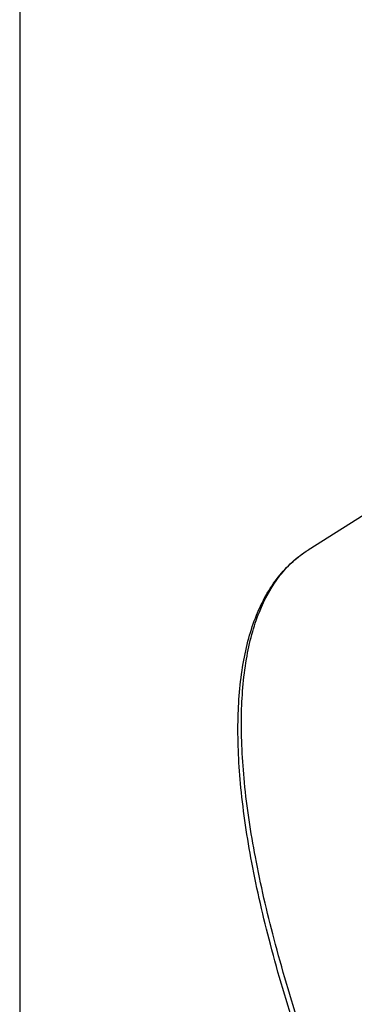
# Model space of a CAD drawing. Header units: millimetres. Extents: x 17 to 597, y 16 to 406.
# Tile 4 of 44: x 17 to 35, y 125 to 177. Entities that reach past the tile are written whole.
import ezdxf

# ---------------------------------------------------------------- set-up
doc = ezdxf.new("R2010")
doc.units = ezdxf.units.MM
doc.header["$LTSCALE"] = 32.67
doc.layers.get('0').update_dxf_attribs({"linetype": 'CONTINUOUS'})
doc.layers.add('CURVES', color=7, linetype='CONTINUOUS')

msp = doc.modelspace()

# ---------------------------------------------------------------- linework, layer by layer
at = {"color": 2, "linetype": 'Continuous'}
msp.add_line((17.193458, 395.911944), (17.193458, 15.911944), dxfattribs=at)
at = {"layer": 'CURVES', "color": 7, "linetype": 'Continuous'}
msp.add_line((38.594613, 152.964979), (32.444782, 149.099817), dxfattribs=at)
msp.add_open_spline([(54.194058, 81.576793), (51.733679, 84.930964), (47.060169, 91.82391), (41.857323, 100.771954), (38.161829, 108.020312), (35.714683, 113.320498), (33.595708, 118.469924), (31.830932, 123.405119), (30.441678, 128.065985), (29.444488, 132.397001), (28.851127, 136.349486), (28.670036, 139.881389), (28.875253, 142.540894), (29.281335, 144.406939), (29.801095, 145.982361), (30.559028, 147.37632), (31.572714, 148.475346), (32.145265, 148.911571), (32.444782, 149.099817)], degree=3, knots=[0, 0, 0, 0, 0.166926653, 0.33386603, 0.414996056, 0.493345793, 0.568065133, 0.638373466, 0.703581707, 0.763120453, 0.816578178, 0.863759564, 0.904778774, 0.923153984, 0.940254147, 0.97129711, 0.985804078, 1, 1, 1, 1], dxfattribs=at)
at = {"layer": 'CURVES', "color": 9, "linetype": 'Continuous'}
msp.add_open_spline([(54.493842, 81.68463), (52.023633, 85.052201), (47.330965, 91.972663), (42.1058, 100.95595), (38.39364, 108.2326), (35.935214, 113.552798), (33.80627, 118.720532), (32.033074, 123.671307), (30.637122, 128.343573), (29.634969, 132.679684), (29.0379, 136.627818), (28.852758, 140.141298), (29.050709, 142.774344), (29.44595, 144.608282), (29.945225, 146.132292), (30.666438, 147.469428), (31.626462, 148.513303), (32.164229, 148.923484), (32.444783, 149.099816)], degree=3, knots=[0, 0, 0, 0, 0.167911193, 0.335846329, 0.417458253, 0.496266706, 0.571409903, 0.642092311, 0.707605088, 0.767351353, 0.820879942, 0.867937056, 0.908550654, 0.926582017, 0.943224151, 0.972979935, 0.986677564, 1, 1, 1, 1], dxfattribs=at)

doc.saveas('drawing.dxf')
